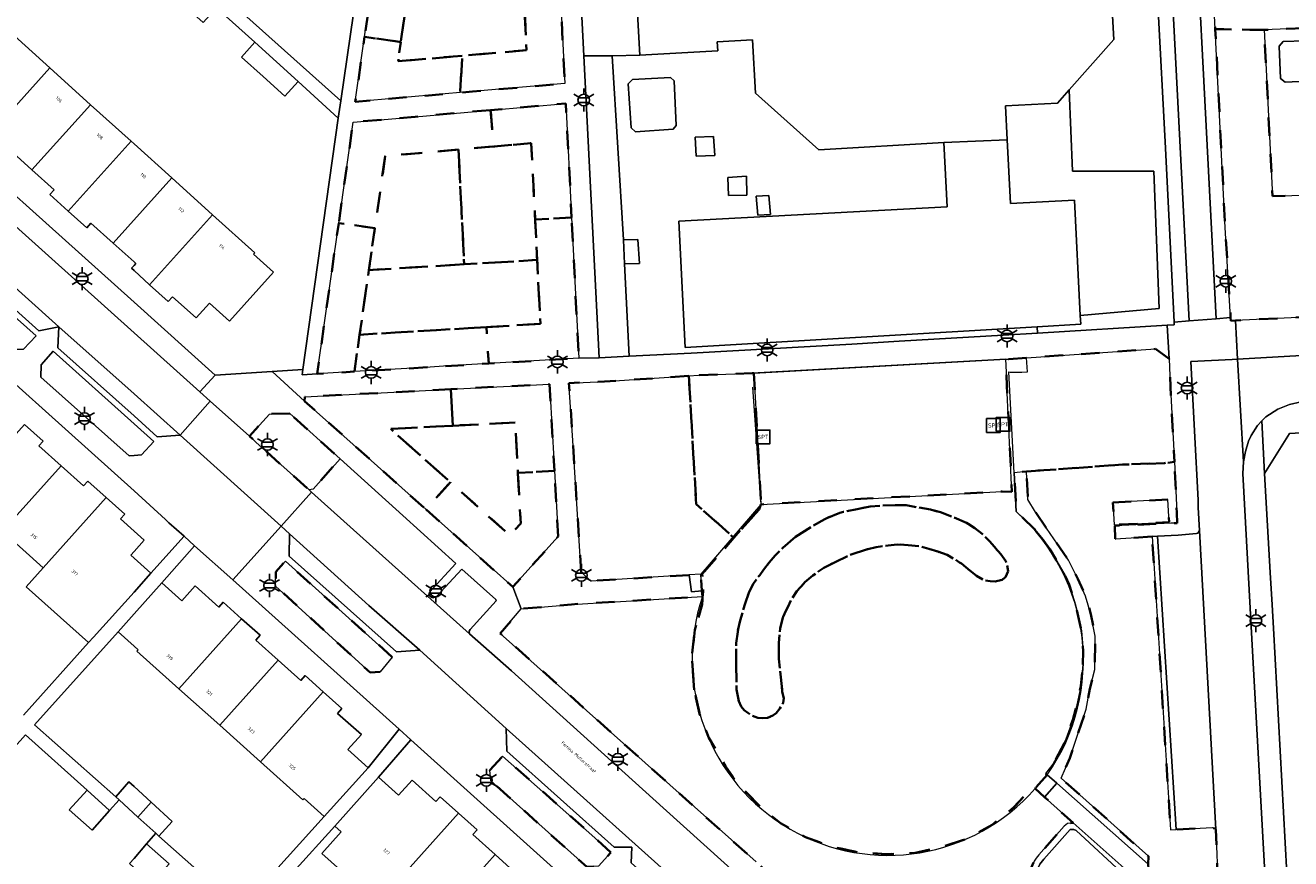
# Model space of a CAD drawing. Extents: x 105780 to 185197, y 477999 to 525027.
# Tile 62 of 256: x 105988 to 106127, y 478780 to 478871. Entities that reach past the tile are written whole.
import ezdxf
from ezdxf.enums import TextEntityAlignment as Align

# ---------------------------------------------------------------- set-up
doc = ezdxf.new("R2010")
doc.units = 0
doc.linetypes.add('XX-HIDDEN', pattern=[4, 2, -2])
for name, color, linetype, lineweight in [('B-GV-GR-HAAG_01-G', 252, 'GR-HAAG1', 13), ('B-GV-GR-MATERIAALGRENS-G', 252, 'XX-HIDDEN', 35), ('B-RO-IE-MEUBILAIR_WEGMEUBILAIR-S', 252, 'Continuous', 25), ('B-RO-IE-TERREINAFSCHEIDING_KUNSTMATIG_HEKWERK-G', 252, 'IE-TERREINAFSCHEIDING-KUNSTMATIG', 18), ('B-WE-OG-TERREIN_ONBEGROEID-GV', 252, 'Continuous', 18), ('B-XX-KG-KADASTRAAL_BEBOUWING-G', 252, 'Continuous', 20), ('B1-WE-OG-BEBOUWING-T18', 7, 'Continuous', 18), ('B1-WE-OG-TERREIN_ERF-GV', 252, 'Continuous', 18), ('B1-WE-OG-TOPOGRAFIE-T18', 10, 'Continuous', 18), ('B1-WE-VH-VERHARDING_ASFALT-GV', 252, 'Continuous', 18), ('B1-WE-VH-VERHARDING_BETONSTRAATSTEEN-GV', 252, 'Continuous', 18), ('B1-WE-VH-VERHARDING_HALFVERHARDING_GRIND-GV', 252, 'Continuous', 18), ('B1-WE-VH-VERHARDING_OPEN-GV', 252, 'Continuous', 18), ('B1-WE-VH-VERHARDING_SIERBESTRATING-GV', 252, 'Continuous', 18), ('B1-WE-VH-VERHARDING_TEGEL-GV', 252, 'Continuous', 18)]:
    doc.layers.add(name, color=color, linetype=linetype, lineweight=lineweight)
doc.styles.add('NLCS-ISO', font='NLCS-ISO.ttf')
doc.styles.add('NLCS-ISO-M200-T18', font='NLCS-ISO.ttf', dxfattribs={"height": 0.36})
doc.linetypes.add('GR-HAAG1', pattern='A,6,[176,NLCS.shx,S=0.125,R=0,X=0,Y=0],-2', length=8)
doc.linetypes.add('IE-TERREINAFSCHEIDING-KUNSTMATIG', pattern='A,4,[82,NLCS.SHX,S=0.75,R=90,X=0,Y=0],4,-2', length=10)

# ---------------------------------------------------------------- blocks, each defined once
blk = doc.blocks.new('B-SIE-WEG_LICHTMAST-SO')
at = {"ltscale": 0.1}
for p, q in [((-1.1, 0.63), (-2.19, 1.27)), ((0, 1.27), (0, 2.53)), ((1.1, 0.63), (2.19, 1.27)), ((-1.1, -0.63), (-2.19, -1.27)), ((0, -1.27), (0, -2.53)), ((1.1, -0.63), (2.19, -1.27))]:
    blk.add_line(p, q, dxfattribs=at)
at = {"flags": 128}
for points in [[(-1.16, 0.5), (1.16, 0.5)], [(-1.16, -0.5), (1.16, -0.5)]]:
    blk.add_lwpolyline(points, dxfattribs=at)
at = {"ltscale": 0.1}
blk.add_circle((0, 0), 1.27, dxfattribs=at)
at = {"style": 'NLCS-ISO'}
blk.add_attdef('TYPE', text='', height=1.8, dxfattribs=at).set_placement((0, 2.53), align=Align.BOTTOM_CENTER)
blk = doc.blocks.new('SIE-WEG_SPEELTOESTEL-SO')
at = {"flags": 128}
blk.add_lwpolyline([(-0.75, -0.75), (0.75, -0.75), (0.75, 0.75), (-0.75, 0.75)], close=True, dxfattribs=at)
at = {"style": 'NLCS-ISO'}
blk.add_text('SPT', height=0.45, dxfattribs=at).set_placement((0, 0), align=Align.MIDDLE_CENTER)

msp = doc.modelspace()

# ---------------------------------------------------------------- linework, layer by layer
at = {"layer": 'B-GV-GR-HAAG_01-G', "flags": 128}
for points in [[(105989.273, 478837.314), (105972.173, 478852.537), (105970.91, 478851.03), (105971.034, 478849.606), (105979.671, 478841.854), (105986.466, 478835.756), (105987.902, 478835.832)], [(106000, 478827.685), (105991.143, 478835.628), (105989.851, 478834.129), (105989.795, 478832.776), (105999.454, 478824.172), (106000, 478824.209), (106000.83, 478824.265), (106002.152, 478825.755)], [(106102.815, 478784.034), (106102.171, 478783.938), (106101.839, 478783.667), (106099.061, 478780.503), (106098.752, 478780.139), (106098.547, 478779.833), (106098.235, 478779.159), (106097.91, 478778.41), (106097.76, 478777.845), (106097.654, 478777.232), (106097.655, 478776.949), (106097.879, 478773.481), (106098.562, 478773.522), (106098.502, 478774.638), (106098.464, 478775.335), (106098.354, 478777.174), (106098.573, 478778.179), (106099.159, 478779.489), (106099.591, 478780.045), (106102.464, 478783.274), (106102.894, 478783.285), (106103.138, 478783.173), (106108.485, 478778.233), (106108.48, 478777.764), (106109.104, 478777.773), (106109.046, 478778.496)]]:
    msp.add_lwpolyline(points, close=True, dxfattribs=at)
at = {"layer": 'B-GV-GR-MATERIAALGRENS-G', "flags": 128}
for points in [[(106151.242, 478892.459), (106152.021, 478893.314), (106137.019, 478907.21), (106136.943, 478908.196), (106128.205, 478916.159), (106126.858, 478914.681), (106116.579, 478903.257), (106116.975, 478898.869), (106118.368, 478870.865), (106123.72, 478870.764), (106129.795, 478871.037), (106129.768, 478871.464), (106134.231, 478876.452), (106136.015, 478876.595), (106138.323, 478874.513), (106143.523, 478880.34), (106121.409, 478899.879), (106130.978, 478910.926)], [(106032.201, 478890.312), (106033.725, 478890.399), (106033.495, 478894.393), (106028.706, 478894.117), (106025.246, 478870.012), (106029.205, 478869.443), (106030.505, 478878.494)], [(106046.311, 478881.587), (106042.328, 478881.167), (106042.686, 478874.169), (106042.974, 478868.557), (106035.938, 478867.945), (106035.696, 478863.909), (106037.07, 478864.028), (106047.165, 478864.906)], [(106042.686, 478874.169), (106036.954, 478873.876), (106036.954, 478878.651), (106030.505, 478878.494), (106029.205, 478869.443), (106028.902, 478867.333), (106035.938, 478867.945), (106042.974, 478868.557)], [(106148.449, 478854.828), (106148.463, 478856.512), (106145.177, 478859.293), (106143.129, 478857.033), (106140.844, 478856.902), (106140.765, 478856.973), (106137.323, 478853.013), (106124.637, 478852.575), (106123.72, 478870.764), (106118.368, 478870.865), (106119.45, 478849.148), (106120.051, 478839.305), (106120.072, 478838.957), (106120.577, 478838.982), (106135.048, 478839.689), (106135.059, 478840.043), (106141.777, 478847.351)], [(106035.938, 478867.945), (106028.902, 478867.333), (106029.205, 478869.443), (106025.246, 478870.012), (106024.227, 478862.911), (106035.696, 478863.909)], [(106039.031, 478862.002), (106039.381, 478858.018), (106043.49, 478858.379), (106043.912, 478850.03), (106047.907, 478850.232), (106047.275, 478862.728)], [(106039.031, 478862.002), (106030.786, 478861.276), (106023.987, 478860.678), (106022.407, 478849.64), (106026.367, 478849.074), (106027.497, 478856.972), (106035.515, 478857.677), (106039.381, 478858.018)], [(106043.49, 478858.379), (106039.381, 478858.018), (106035.515, 478857.677), (106036.15, 478845.125), (106044.136, 478845.604), (106043.912, 478850.03)], [(106035.515, 478857.677), (106027.497, 478856.972), (106026.367, 478849.074), (106025.712, 478844.499), (106036.15, 478845.125)], [(106025.712, 478844.499), (106026.367, 478849.074), (106022.407, 478849.64), (106020.045, 478833.139), (106024.121, 478833.383), (106024.699, 478837.425)], [(106047.907, 478850.232), (106043.912, 478850.03), (106044.136, 478845.604), (106044.489, 478838.613), (106038.587, 478838.259), (106038.827, 478834.265), (106048.684, 478834.857)], [(106044.136, 478845.604), (106036.15, 478845.125), (106025.712, 478844.499), (106024.699, 478837.425), (106038.587, 478838.259), (106044.489, 478838.613)], [(106038.587, 478838.259), (106024.699, 478837.425), (106024.121, 478833.383), (106032.435, 478833.882), (106033.886, 478833.969), (106038.827, 478834.265)], [(106103.858, 478801.336), (106103.901, 478802.81), (106103.716, 478805.02), (106103.081, 478807.857), (106102.369, 478810.088), (106101.928, 478811.09), (106100.249, 478813.962), (106099.518, 478815.026), (106098.623, 478816.13), (106096.587, 478818.067), (106096.361, 478822.321), (106097.711, 478822.461), (106108.219, 478823.215), (106112.801, 478823.381), (106113.893, 478823.501), (106113.837, 478824.713), (106113.404, 478832.938), (106113.307, 478834.774), (106111.838, 478835.868), (106097.696, 478834.896), (106095.773, 478834.765), (106095.429, 478834.742), (106095.495, 478833.338), (106095.565, 478831.833), (106096.108, 478820.252), (106095.026, 478820.285), (106068.63, 478818.862), (106068.427, 478818.317), (106065.674, 478815.192), (106062.213, 478811.263), (106062.3, 478809.288), (106062.234, 478808.785), (106062.185, 478807.915), (106061.403, 478805.124), (106061.067, 478802.22), (106061.321, 478798.58), (106061.919, 478795.941), (106062.917, 478793.323), (106064.742, 478790.209), (106066.037, 478788.36), (106068.482, 478785.869), (106070.754, 478783.991), (106073.515, 478782.453), (106076.367, 478781.416), (106079.265, 478780.812), (106082.383, 478780.591), (106085.36, 478780.718), (106088.341, 478781.351), (106091.305, 478782.327), (106093.939, 478783.804), (106096.331, 478785.718), (106098.383, 478787.96), (106098.641, 478787.763), (106099.973, 478789.271), (106099.774, 478789.415), (106100.585, 478790.429), (106101.543, 478792.149), (106102.019, 478793.177), (106102.776, 478795.298), (106103.164, 478796.751), (106103.639, 478798.964)], [(106067.862, 478833.214), (106067.682, 478833.207), (106065.773, 478833.135), (106061.783, 478832.984), (106060.736, 478832.914), (106061.547, 478818.888), (106065.674, 478815.192), (106068.427, 478818.317), (106068.63, 478818.862), (106068.39, 478823.355)], [(106034.698, 478831.464), (106034.907, 478827.469), (106041.714, 478827.825), (106042.023, 478822.299), (106046.017, 478822.522), (106045.485, 478832.027)], [(106060.736, 478832.914), (106051.519, 478832.301), (106047.617, 478832.139), (106047.987, 478826.41), (106048.952, 478811.457), (106050.051, 478810.478), (106060.775, 478811.139), (106062.062, 478811.218), (106062.171, 478809.41), (106062.234, 478808.785), (106062.3, 478809.288), (106062.213, 478811.263), (106065.674, 478815.192), (106061.547, 478818.888)], [(106034.907, 478827.469), (106034.698, 478831.464), (106018.691, 478830.628), (106018.674, 478830.158), (106031.968, 478818.305), (106034.63, 478821.291), (106028.099, 478827.114)], [(106017.041, 478828.819), (106014.822, 478828.747), (106012.625, 478826.315), (106013.329, 478825.684), (106019.176, 478820.445), (106019.616, 478820.517), (106022.565, 478823.832)], [(106041.714, 478827.825), (106034.907, 478827.469), (106028.099, 478827.114), (106034.63, 478821.291), (106041.161, 478815.468), (106042.332, 478816.773), (106042.023, 478822.299)], [(106111.45, 478815.336), (106107.414, 478815.091), (106107.353, 478816.526), (106113.54, 478816.789), (106114.206, 478816.817), (106114.152, 478817.963), (106113.893, 478823.501), (106112.801, 478823.381), (106108.219, 478823.215), (106097.711, 478822.461), (106097.86, 478819.41), (106098.693, 478818.016), (106102.297, 478812.743), (106103.323, 478810.718), (106104.162, 478808.828), (106104.755, 478806.849), (106105.236, 478804.444), (106105.185, 478800.789), (106104.648, 478798.669), (106104.24, 478796.45), (106102.437, 478791.084), (106101.492, 478788.896), (106111.05, 478780.356), (106111.008, 478779.482), (106111.463, 478774.265), (106118.074, 478774.551), (106118.677, 478776.885), (106118.431, 478783.289), (106118.34, 478783.389), (106118.019, 478783.498), (106114.081, 478783.277), (106113.482, 478783.239)], [(106046.017, 478822.522), (106042.023, 478822.299), (106042.332, 478816.773), (106041.161, 478815.468), (106034.63, 478821.291), (106031.968, 478818.305), (106041.473, 478809.831), (106046.419, 478815.336)], [(106107.17, 478819.079), (106113.185, 478819.394), (106113.32, 478816.899), (106107.307, 478816.633)], [(106072.398, 478815.317), (106074.337, 478816.531), (106075.632, 478817.234), (106075.845, 478817.369), (106077.254, 478817.92), (106077.667, 478818.051), (106079.153, 478818.343), (106080.584, 478818.614), (106081.945, 478818.747), (106083.32, 478818.776), (106084.525, 478818.778), (106085.914, 478818.521), (106087.187, 478818.296), (106088.279, 478817.996), (106089.704, 478817.472), (106091.141, 478816.825), (106092.028, 478816.276), (106092.834, 478815.636), (106093.656, 478814.854), (106094.194, 478814.202), (106094.883, 478813.413), (106095.427, 478812.646), (106095.592, 478812.205), (106095.7, 478811.56), (106095.398, 478810.905), (106095.029, 478810.619), (106094.254, 478810.428), (106093.708, 478810.449), (106093.013, 478810.587), (106092.227, 478811.027), (106090.582, 478812.41), (106090.384, 478812.521), (106089.016, 478813.337), (106087.995, 478813.698), (106087.004, 478814.013), (106085.901, 478814.284), (106084.729, 478814.399), (106083.53, 478814.484), (106082.54, 478814.378), (106081.25, 478814.182), (106080.323, 478813.964), (106078.318, 478813.321), (106076.768, 478812.557), (106075.5, 478811.903), (106074.307, 478811.07), (106073.422, 478810.339), (106072.573, 478809.379), (106072.002, 478808.548), (106071.588, 478807.629), (106071.369, 478807.226), (106071.041, 478806.484), (106070.737, 478805.283), (106070.604, 478803.689), (106070.584, 478801.958), (106070.971, 478798.344), (106071.138, 478797.663), (106071.077, 478797.134), (106070.715, 478796.534), (106070.291, 478796.006), (106069.95, 478795.75), (106069.351, 478795.492), (106068.855, 478795.467), (106068.279, 478795.516), (106067.704, 478795.727), (106067.21, 478796.047), (106066.784, 478796.361), (106066.458, 478796.766), (106066.2, 478797.346), (106065.966, 478798.615), (106065.906, 478801.423), (106065.93, 478803.662), (106066.089, 478804.922), (106066.353, 478806.159), (106066.903, 478808.012), (106067.304, 478809.198), (106067.793, 478810.159), (106068.496, 478811.135), (106068.894, 478811.695), (106069.543, 478812.51), (106070.204, 478813.26), (106071.014, 478814.093)], [(106072.398, 478815.317), (106071.014, 478814.093), (106070.204, 478813.26), (106069.543, 478812.51), (106068.894, 478811.695), (106068.496, 478811.135), (106067.793, 478810.159), (106067.304, 478809.198), (106066.903, 478808.012), (106066.353, 478806.159), (106066.089, 478804.922), (106065.93, 478803.662), (106065.906, 478801.423), (106065.966, 478798.615), (106066.2, 478797.346), (106066.458, 478796.766), (106066.784, 478796.361), (106067.21, 478796.047), (106067.704, 478795.727), (106068.279, 478795.516), (106068.855, 478795.467), (106069.351, 478795.492), (106069.95, 478795.75), (106070.291, 478796.006), (106070.715, 478796.534), (106071.077, 478797.134), (106071.138, 478797.663), (106070.971, 478798.344), (106070.584, 478801.958), (106070.604, 478803.689), (106070.737, 478805.283), (106071.041, 478806.484), (106071.369, 478807.226), (106071.588, 478807.629), (106072.002, 478808.548), (106072.573, 478809.379), (106073.422, 478810.339), (106074.307, 478811.07), (106075.5, 478811.903), (106076.768, 478812.557), (106078.318, 478813.321), (106080.323, 478813.964), (106081.25, 478814.182), (106082.54, 478814.378), (106083.53, 478814.484), (106084.729, 478814.399), (106085.901, 478814.284), (106087.004, 478814.013), (106087.995, 478813.698), (106089.016, 478813.337), (106090.384, 478812.521), (106090.582, 478812.41), (106092.227, 478811.027), (106093.013, 478810.587), (106093.708, 478810.449), (106094.254, 478810.428), (106095.029, 478810.619), (106095.398, 478810.905), (106095.7, 478811.56), (106095.592, 478812.205), (106095.427, 478812.646), (106094.883, 478813.413), (106094.194, 478814.202), (106093.656, 478814.854), (106092.834, 478815.636), (106092.028, 478816.276), (106091.141, 478816.825), (106089.704, 478817.472), (106088.279, 478817.996), (106087.187, 478818.296), (106085.914, 478818.521), (106084.525, 478818.778), (106083.32, 478818.776), (106081.945, 478818.747), (106080.584, 478818.614), (106079.153, 478818.343), (106077.667, 478818.051), (106077.254, 478817.92), (106075.845, 478817.369), (106075.632, 478817.234), (106074.337, 478816.531)], [(106028.275, 478802.155), (106016.571, 478812.642), (106015.527, 478811.497), (106015.502, 478809.91), (106025.846, 478800.457), (106026.929, 478800.536)], [(106061.321, 478798.58), (106061.067, 478802.22), (106061.403, 478805.124), (106062.185, 478807.915), (106062.234, 478808.785), (106047.881, 478807.924), (106042.369, 478807.435), (106040.1, 478804.753), (106068.103, 478779.741), (106071.117, 478776.953), (106074.58, 478773.976), (106075.39, 478773.442), (106076.164, 478773.05), (106076.808, 478772.794), (106078.159, 478772.535), (106078.948, 478772.44), (106086.102, 478772.77), (106097.879, 478773.481), (106097.655, 478776.949), (106097.654, 478777.232), (106097.76, 478777.845), (106097.91, 478778.41), (106098.235, 478779.159), (106098.547, 478779.833), (106098.752, 478780.139), (106099.061, 478780.503), (106101.839, 478783.667), (106102.171, 478783.938), (106102.815, 478784.034), (106099.671, 478786.828), (106098.641, 478787.763), (106098.383, 478787.96), (106096.331, 478785.718), (106093.939, 478783.804), (106091.305, 478782.327), (106088.341, 478781.351), (106085.36, 478780.718), (106082.383, 478780.591), (106079.265, 478780.812), (106076.367, 478781.416), (106073.515, 478782.453), (106070.754, 478783.991), (106068.482, 478785.869), (106066.037, 478788.36), (106064.742, 478790.209), (106062.917, 478793.323), (106061.919, 478795.941)], [(106052.19, 478780.771), (106050.447, 478782.387), (106040.355, 478791.322), (106038.938, 478789.781), (106039.072, 478788.601), (106049.571, 478779.19), (106050.848, 478779.271)]]:
    msp.add_lwpolyline(points, close=True, dxfattribs=at)
at = {"layer": 'B-RO-IE-TERREINAFSCHEIDING_KUNSTMATIG_HEKWERK-G', "flags": 128}
for points in [[(106095.429, 478834.742), (106067.682, 478833.207)], [(106096.587, 478818.067), (106096.361, 478822.321), (106095.773, 478833.372), (106095.914, 478833.343), (106097.18, 478833.342), (106097.799, 478833.375), (106097.696, 478834.896)], [(106067.718, 478831.668), (106068.63, 478818.862), (106062.062, 478811.218)]]:
    msp.add_lwpolyline(points, dxfattribs=at)
for points in [[(106099.973, 478789.271, 0.3817747), (106096.587, 478818.067)], [(106062.234, 478808.785, 0.8205625), (106098.641, 478787.763)]]:
    msp.add_lwpolyline(points, format="xyb", dxfattribs=at)
at = {"layer": 'B-WE-OG-TERREIN_ONBEGROEID-GV', "flags": 128}
msp.add_lwpolyline([(106096.361, 478822.321), (106096.587, 478818.067), (106098.623, 478816.13), (106099.518, 478815.026), (106100.249, 478813.962), (106101.928, 478811.09), (106102.369, 478810.088), (106103.081, 478807.857), (106103.716, 478805.02), (106103.901, 478802.81), (106103.858, 478801.336), (106103.639, 478798.964), (106103.164, 478796.751), (106102.776, 478795.298), (106102.019, 478793.177), (106101.543, 478792.149), (106100.585, 478790.429), (106099.774, 478789.415), (106099.973, 478789.271), (106101.021, 478788.357), (106111.008, 478779.482), (106111.05, 478780.356), (106101.492, 478788.896), (106102.437, 478791.084), (106104.24, 478796.45), (106104.648, 478798.669), (106105.185, 478800.789), (106105.236, 478804.444), (106104.755, 478806.849), (106104.162, 478808.828), (106103.323, 478810.718), (106102.297, 478812.743), (106098.693, 478818.016), (106097.86, 478819.41), (106097.711, 478822.461)], close=True, dxfattribs=at)
at = {"layer": 'B-XX-KG-KADASTRAAL_BEBOUWING-G', "flags": 128}
msp.add_lwpolyline([(106054.598, 478881.759), (106055.369, 478868.003), (106063.906, 478868.475), (106063.851, 478869.465), (106067.708, 478869.677), (106068.017, 478863.833), (106074.961, 478857.654), (106088.653, 478858.444), (106095.593, 478858.735), (106095.401, 478862.469), (106101.093, 478862.762), (106102.367, 478864.199), (106107.259, 478869.721), (106106.205, 478888.661)], dxfattribs=at)
for points in [[(105990.778, 478866.613), (105986.134, 478870.801), (105986.001, 478870.652), (105983.811, 478872.602), (105979.009, 478867.202), (105981.199, 478865.252), (105979.753, 478863.654), (105982.338, 478861.321), (105981.869, 478860.801), (105983.892, 478858.976)], [(106015.582, 478867.29), (106013.223, 478869.417), (106011.764, 478867.798), (106014.124, 478865.669), (106016.51, 478863.519), (106017.969, 478865.138)], [(105995.238, 478862.592), (105990.778, 478866.613), (105983.892, 478858.976), (105985.894, 478857.169), (105986.363, 478857.689), (105988.819, 478855.474)], [(105999.675, 478858.59), (105995.238, 478862.592), (105988.819, 478855.474), (105991.265, 478853.267), (105990.796, 478852.747), (105992.808, 478850.931)], [(106004.131, 478854.571), (106000, 478858.297), (105999.675, 478858.59), (105992.808, 478850.931), (105994.821, 478849.115), (105995.29, 478849.635), (105997.73, 478847.434)], [(106095.593, 478858.735), (106088.653, 478858.444), (106089.001, 478851.397), (106059.636, 478849.831), (106060.334, 478836.037), (106098.874, 478838.283), (106103.641, 478838.561), (106103.591, 478839.539), (106102.942, 478852.143), (106095.951, 478851.783)], [(106008.6, 478850.542), (106004.131, 478854.571), (105997.73, 478847.434), (106000, 478845.385), (106000.192, 478845.212), (106000, 478844.999), (105999.723, 478844.692), (106000, 478844.442), (106001.712, 478842.898)], [(106008.6, 478850.542), (106001.712, 478842.898), (106003.756, 478841.053), (106004.216, 478841.58), (106006.794, 478839.255), (106008.27, 478840.873), (106010.461, 478838.911), (106015.275, 478844.268), (106013.084, 478846.23), (106013.216, 478846.379)], [(105992.016, 478823.088), (105989.572, 478825.275), (105990.039, 478825.795), (105988.011, 478827.61), (105981.12, 478819.926), (105985.593, 478815.926)], [(105996.953, 478819.607), (105994.949, 478821.401), (105994.482, 478820.881), (105992.016, 478823.088), (105985.593, 478815.926), (105990.065, 478811.927)], [(106000, 478812.978), (105999.636, 478813.304), (106000, 478813.706), (106001.118, 478814.942), (106000, 478815.943), (105998.515, 478817.272), (105998.982, 478817.792), (105996.953, 478819.607), (105990.065, 478811.927), (105988.19, 478809.837), (105995.013, 478803.734), (105995.552, 478804.335), (106000, 478809.273), (106001.845, 478811.323)], [(106107.17, 478819.079), (106107.307, 478816.633), (106113.32, 478816.899), (106113.185, 478819.394)], [(106011.778, 478806.348), (106009.768, 478808.147), (106009.3, 478807.626), (106006.709, 478809.944), (106005.234, 478808.301), (106003.041, 478810.293), (106000, 478806.886), (105998.255, 478804.931), (106000, 478803.346), (106000.446, 478802.94), (106000.327, 478802.806), (106004.916, 478798.695)], [(106015.781, 478801.825), (106013.331, 478804.018), (106013.799, 478804.54), (106011.778, 478806.348), (106004.916, 478798.695), (106009.383, 478794.691)], [(106020.721, 478798.346), (106018.727, 478800.13), (106018.259, 478799.607), (106015.781, 478801.825), (106009.383, 478794.691), (106013.852, 478790.686)], [(106020.721, 478798.346), (106013.852, 478790.686), (106018.481, 478786.538), (106018.622, 478786.695), (106020.828, 478784.703), (106025.626, 478790.051), (106023.42, 478792.043), (106024.888, 478793.675), (106022.29, 478796), (106022.758, 478796.522)], [(106035.536, 478785.071), (106033.519, 478786.88), (106033.051, 478786.36), (106030.455, 478788.689), (106028.972, 478787.043), (106026.772, 478789.002), (106021.993, 478783.665), (106022.684, 478783.05), (106020.548, 478780.65), (106026.679, 478775.193), (106028.668, 478777.412)], [(105994.868, 478787.597), (105992.892, 478785.43), (105995.422, 478783.216), (105997.321, 478785.359)], [(105998.002, 478786.868), (105998.365, 478786.537), (106000.434, 478784.646), (106001.895, 478786.277), (106000, 478788.013), (105999.442, 478788.524)], [(106001.895, 478786.277), (106000.434, 478784.646), (106002.374, 478782.876), (106002.717, 478782.563), (106004.189, 478784.176)], [(106039.535, 478780.541), (106037.081, 478782.744), (106037.549, 478783.264), (106035.536, 478785.071), (106028.668, 478777.412), (106033.136, 478773.405)], [(106001.366, 478781.711), (106000, 478780.131), (105999.489, 478779.554), (106000, 478779.092), (106001.898, 478777.377), (106003.833, 478779.519)], [(106044.469, 478777.054), (106042.449, 478778.866), (106041.981, 478778.345), (106039.535, 478780.541), (106033.136, 478773.405), (106037.604, 478769.398)]]:
    msp.add_lwpolyline(points, close=True, dxfattribs=at)
at = {"layer": 'B1-WE-OG-TERREIN_ERF-GV', "flags": 128}
for points in [[(106111.255, 478889.374), (106105.832, 478888.993), (106106.205, 478888.661), (106107.259, 478869.721), (106102.367, 478864.199), (106102.742, 478855.33), (106111.624, 478855.334), (106112.225, 478840.276), (106103.591, 478839.539), (106103.641, 478838.561), (106098.874, 478838.283), (106098.913, 478837.599), (106113.098, 478838.455), (106113.88, 478838.502), (106113.865, 478838.801), (106112.935, 478857.846)], [(106054.598, 478881.759), (106048.542, 478881.556), (106049.245, 478867.949), (106052.353, 478867.925), (106055.369, 478868.003)], [(106088.653, 478858.444), (106074.961, 478857.654), (106068.017, 478863.833), (106067.708, 478869.677), (106063.851, 478869.465), (106063.906, 478868.475), (106055.369, 478868.003), (106052.353, 478867.925), (106053.58, 478847.822), (106055.166, 478847.836), (106055.345, 478845.22), (106053.712, 478845.174), (106054.187, 478835.061), (106060.996, 478835.393), (106078.572, 478836.404), (106083.767, 478836.703), (106095.139, 478837.357), (106098.913, 478837.599), (106098.874, 478838.283), (106060.334, 478836.037), (106059.636, 478849.831), (106089.001, 478851.397)], [(106052.353, 478867.925), (106049.245, 478867.949), (106050.934, 478834.902), (106054.187, 478835.061), (106053.712, 478845.174), (106053.58, 478847.822)], [(106059.352, 478860.307), (106059.117, 478865.201), (106058.727, 478865.575), (106054.576, 478865.355), (106054.108, 478864.883), (106054.409, 478860.04), (106054.899, 478859.612), (106059.018, 478859.9)], [(106059.352, 478860.307), (106059.018, 478859.9), (106054.899, 478859.612), (106054.409, 478860.04), (106054.108, 478864.883), (106054.576, 478865.355), (106058.727, 478865.575), (106059.117, 478865.201)], [(106102.367, 478864.199), (106101.093, 478862.762), (106095.401, 478862.469), (106095.593, 478858.735), (106095.951, 478851.783), (106102.942, 478852.143), (106103.591, 478839.539), (106112.225, 478840.276), (106111.624, 478855.334), (106102.742, 478855.33)], [(106063.585, 478857.045), (106063.431, 478859.113), (106061.426, 478859.051), (106061.542, 478856.961)], [(106063.585, 478857.045), (106061.542, 478856.961), (106061.426, 478859.051), (106063.431, 478859.113)], [(106067.074, 478852.701), (106067.048, 478854.766), (106064.998, 478854.632), (106065.07, 478852.638)], [(106067.074, 478852.701), (106065.07, 478852.638), (106064.998, 478854.632), (106067.048, 478854.766)], [(106069.663, 478850.579), (106069.505, 478852.637), (106068.093, 478852.568), (106068.29, 478850.493)], [(106069.663, 478850.579), (106068.29, 478850.493), (106068.093, 478852.568), (106069.505, 478852.637)], [(106055.166, 478847.836), (106053.58, 478847.822), (106053.712, 478845.174), (106055.345, 478845.22)], [(106006.64, 478814.325), (106003.041, 478810.293), (106005.234, 478808.301), (106006.709, 478809.944), (106009.3, 478807.626), (106009.768, 478808.147), (106011.778, 478806.348), (106013.799, 478804.54), (106013.331, 478804.018), (106015.781, 478801.825), (106018.259, 478799.607), (106018.727, 478800.13), (106020.721, 478798.346), (106022.758, 478796.522), (106022.29, 478796), (106024.888, 478793.675), (106023.42, 478792.043), (106025.626, 478790.051), (106029.028, 478794.278), (106010.812, 478810.589)], [(106009.383, 478794.691), (106004.916, 478798.695), (106000.327, 478802.806), (106000.446, 478802.94), (106000, 478803.346), (105998.255, 478804.931), (105989.111, 478794.732), (105998.002, 478786.868), (105999.442, 478788.524), (106000, 478788.013), (106001.895, 478786.277), (106004.189, 478784.176), (106002.717, 478782.563), (106011.708, 478774.625), (106020.828, 478784.703), (106018.622, 478786.695), (106018.481, 478786.538), (106013.852, 478790.686)]]:
    msp.add_lwpolyline(points, close=True, dxfattribs=at)
for points in [[(106000, 478883.249), (106022.646, 478863.005), (106026.119, 478886.929)], [(105975.268, 478863.157), (106000, 478840.99), (106008.868, 478833.016), (106015.118, 478833.412), (106018.485, 478833.625), (106022.352, 478861.102), (106017.969, 478865.138), (106016.51, 478863.519), (106014.124, 478865.669), (106011.764, 478867.798), (106013.223, 478869.417), (106009.024, 478873.181), (106007.576, 478871.575), (106005.209, 478873.709), (106002.852, 478875.834), (106004.288, 478877.427), (106000, 478881.271), (105995.235, 478885.479), (105983.811, 478872.602)], [(105986.134, 478870.801), (105990.778, 478866.613), (105995.238, 478862.592), (105999.675, 478858.59), (106000, 478858.297), (106004.131, 478854.571), (106008.6, 478850.542), (106013.216, 478846.379), (106013.084, 478846.23), (106015.275, 478844.268), (106010.461, 478838.911), (106008.27, 478840.873), (106006.794, 478839.255), (106004.216, 478841.58), (106003.756, 478841.053), (106001.712, 478842.898), (106000, 478844.442), (105999.723, 478844.692), (106000, 478844.999), (106000.192, 478845.212), (106000, 478845.385), (105997.73, 478847.434), (105995.29, 478849.635), (105994.821, 478849.115), (105992.808, 478850.931), (105990.796, 478852.747), (105991.265, 478853.267), (105988.819, 478855.474), (105986.363, 478857.689)], [(105988.011, 478827.61), (105990.039, 478825.795), (105989.572, 478825.275), (105992.016, 478823.088), (105994.482, 478820.881), (105994.949, 478821.401), (105996.953, 478819.607), (105998.982, 478817.792), (105998.515, 478817.272), (106000, 478815.943), (106001.118, 478814.942), (106000, 478813.706), (105999.636, 478813.304), (106000, 478812.978), (106001.845, 478811.323), (106005.5, 478815.382), (106003.805, 478816.853), (106003.465, 478817.219), (106000, 478820.331), (105978.05, 478840.041)], [(106159.325, 478778.914), (106166.895, 478787.261), (106179.745, 478801.579), (106166.717, 478813.153), (106165.85, 478813.986), (106165.601, 478814.21), (106163.62, 478812.01), (106162.265, 478813.23), (106161.321, 478814.08), (106157.819, 478817.233), (106159.8, 478819.433), (106159.626, 478819.59), (106157.192, 478821.667), (106147.084, 478830.769), (106145.811, 478831.915), (106141.929, 478827.546), (106138.7, 478827.351), (106126.488, 478826.612), (106123.748, 478822.223), (106124.363, 478811.401), (106124.59, 478807.856), (106124.73, 478805.306), (106126.387, 478775.123)], [(105987.903, 478795.81), (105995.013, 478803.734), (105988.19, 478809.837), (105990.065, 478811.927), (105985.593, 478815.926)], [(105999.489, 478779.554), (106000, 478780.131), (106001.366, 478781.711), (106002.374, 478782.876), (106000.434, 478784.646), (105998.365, 478786.537), (105997.321, 478785.359), (105995.422, 478783.216), (105992.892, 478785.43), (105994.868, 478787.597), (105988.132, 478793.639), (105976.856, 478781.051), (105979.056, 478779.091)], [(106066.935, 478760.179), (106030.315, 478793.098), (106026.772, 478789.002), (106028.972, 478787.043), (106030.455, 478788.689), (106033.051, 478786.36), (106033.519, 478786.88), (106035.536, 478785.071), (106037.549, 478783.264), (106037.081, 478782.744), (106039.535, 478780.541), (106041.981, 478778.345)], [(106026.679, 478775.193), (106020.548, 478780.65), (106022.684, 478783.05), (106021.993, 478783.665), (106012.878, 478773.58)]]:
    msp.add_lwpolyline(points, dxfattribs=at)
at = {"layer": 'B1-WE-VH-VERHARDING_ASFALT-GV', "flags": 128}
for points in [[(105952.455, 478881.23), (105948.145, 478877.47), (105950.536, 478875.309), (105959.682, 478867.104), (105969.235, 478858.533), (105972.577, 478855.548), (105991.779, 478838.303), (106000, 478830.968), (106005.057, 478826.446), (106008.348, 478830.146), (106007.21, 478831.165), (106000, 478837.625), (105984.093, 478851.881), (105953.677, 478879.142), (105953.039, 478880.023), (105952.729, 478880.587)], [(106095.429, 478834.742), (106067.862, 478833.214), (106068.39, 478823.355), (106068.63, 478818.862), (106095.026, 478820.285), (106096.108, 478820.252), (106095.565, 478831.833), (106095.495, 478833.338)]]:
    msp.add_lwpolyline(points, close=True, dxfattribs=at)
msp.add_lwpolyline([(106071.299, 478773.615), (106057.909, 478785.649), (106041.328, 478800.64), (106036.742, 478804.706), (106019.433, 478820.213), (106016.097, 478816.473), (106017.01, 478815.648), (106025.714, 478807.804), (106031.295, 478802.901), (106040.724, 478794.344), (106063.708, 478773.79)], dxfattribs=at)
at = {"layer": 'B1-WE-VH-VERHARDING_BETONSTRAATSTEEN-GV', "flags": 128}
for points in [[(105972.577, 478855.548), (105972.761, 478852.936), (105989.563, 478837.837), (105991.779, 478838.303)], [(105991.779, 478838.303), (105991.674, 478836.005), (106000, 478828.54), (106002.54, 478826.263), (106005.057, 478826.446), (106000, 478830.968)], [(106121.395, 478822.242), (106121.458, 478823.517), (106120.784, 478834.733), (106120.204, 478834.699), (106115.702, 478834.48), (106116.5, 478819.316), (106116.511, 478818.504), (106116.647, 478816.003), (106118.431, 478783.289), (106118.677, 478776.885), (106123.861, 478777.234), (106122.463, 478802.149)], [(106013.329, 478825.684), (106012.625, 478826.315), (106008.348, 478830.146), (106005.057, 478826.446), (106016.097, 478816.473), (106019.433, 478820.213), (106019.176, 478820.445)], [(106029.421, 478817.643), (106022.565, 478823.832), (106019.616, 478820.517), (106019.176, 478820.445), (106019.433, 478820.213), (106036.742, 478804.706), (106036.692, 478804.999), (106036.792, 478805.171), (106039.643, 478808.327), (106039.597, 478808.472), (106035.872, 478811.757), (106033.111, 478808.771), (106032.765, 478808.638), (106032.636, 478808.661), (106032.362, 478808.874), (106032.305, 478809.057), (106032.353, 478809.275), (106035.246, 478812.384)], [(106017.01, 478815.648), (106016.995, 478813.21), (106028.728, 478802.734), (106031.295, 478802.901), (106025.714, 478807.804)], [(106116.647, 478816.003), (106116.462, 478815.726), (106116.321, 478815.671), (106114.308, 478815.491), (106112.052, 478815.367), (106114.081, 478783.277), (106118.019, 478783.498), (106118.34, 478783.389), (106118.431, 478783.289)], [(106040.724, 478794.344), (106040.796, 478791.87), (106052.554, 478781.353), (106054.504, 478781.352), (106054.436, 478779.628), (106066.27, 478769.096), (106068.802, 478769.295), (106063.708, 478773.79)]]:
    msp.add_lwpolyline(points, close=True, dxfattribs=at)
msp.add_lwpolyline([(106134.828, 478835.567), (106120.784, 478834.733), (106121.458, 478823.517), (106121.671, 478824.636), (106121.998, 478825.761), (106122.282, 478826.397), (106122.975, 478827.482), (106123.476, 478827.991), (106123.913, 478828.436), (106125.211, 478829.284), (106126.496, 478829.796), (106127.782, 478830.069)], dxfattribs=at)
at = {"layer": 'B1-WE-VH-VERHARDING_HALFVERHARDING_GRIND-GV', "flags": 128}
msp.add_lwpolyline([(106062.062, 478811.218), (106060.775, 478811.139), (106061.037, 478809.303), (106062.171, 478809.41)], close=True, dxfattribs=at)
at = {"layer": 'B1-WE-VH-VERHARDING_OPEN-GV', "flags": 128}
for points in [[(106135.888, 478861.334), (106135.761, 478863.218), (106136.136, 478863.625), (106129.913, 478869.166), (106129.795, 478871.037), (106123.72, 478870.764), (106124.637, 478852.575), (106137.323, 478853.013), (106140.765, 478856.973)], [(106128.725, 478865.587), (106128.574, 478869.261), (106128.177, 478869.566), (106125.789, 478869.507), (106125.347, 478868.979), (106125.509, 478865.458), (106126.027, 478865.044), (106128.326, 478865.147)], [(106128.725, 478865.587), (106128.326, 478865.147), (106126.027, 478865.044), (106125.509, 478865.458), (106125.347, 478868.979), (106125.789, 478869.507), (106128.177, 478869.566), (106128.574, 478869.261)], [(106101.021, 478788.357), (106099.973, 478789.271), (106098.641, 478787.763), (106099.671, 478786.828)]]:
    msp.add_lwpolyline(points, close=True, dxfattribs=at)
at = {"layer": 'B1-WE-VH-VERHARDING_SIERBESTRATING-GV', "flags": 128}
msp.add_lwpolyline([(106109.104, 478777.773), (106108.48, 478777.764), (106108.485, 478778.233), (106103.138, 478783.173), (106102.894, 478783.285), (106102.464, 478783.274), (106099.591, 478780.045), (106099.159, 478779.489), (106098.573, 478778.179), (106098.354, 478777.174), (106098.464, 478775.335), (106098.502, 478774.638), (106100.55, 478774.709), (106107.945, 478775.204), (106109.301, 478775.289)], close=True, dxfattribs=at)
at = {"layer": 'B1-WE-VH-VERHARDING_TEGEL-GV', "flags": 128}
for points in [[(105996.24, 478886.602), (106000, 478890.845), (106002.804, 478893.847), (106007.517, 478899.087), (106013.91, 478906.193), (106012.716, 478907.335), (106000, 478893.16), (105987.119, 478878.747), (105983.97, 478875.264), (105974.075, 478864.188), (105975.268, 478863.157), (105979.009, 478867.202), (105983.811, 478872.602), (105995.235, 478885.479), (106000, 478881.271), (106004.288, 478877.427), (106006.649, 478875.31), (106009.024, 478873.181), (106013.223, 478869.417), (106015.582, 478867.29), (106017.969, 478865.138), (106022.352, 478861.102), (106022.646, 478863.005), (106000, 478883.249)], [(106116.579, 478903.257), (106115.226, 478901.786), (106118.451, 478839.179), (106120.051, 478839.305), (106119.45, 478849.148), (106118.368, 478870.865), (106116.975, 478898.869)], [(106115.226, 478901.786), (106112.398, 478898.808), (106115.513, 478838.935), (106118.451, 478839.179)], [(106112.398, 478898.808), (106110.764, 478898.594), (106111.255, 478889.374), (106112.935, 478857.846), (106113.865, 478838.801), (106115.513, 478838.935)], [(105972.173, 478852.537), (105989.273, 478837.314), (105987.902, 478835.832), (105986.466, 478835.756), (105979.671, 478841.854), (105971.034, 478849.606), (105970.91, 478851.03)], [(106115.702, 478834.48), (106120.204, 478834.699), (106120.784, 478834.733), (106120.577, 478838.982), (106120.072, 478838.957), (106120.051, 478839.305), (106118.451, 478839.179), (106115.513, 478838.935), (106113.865, 478838.801), (106113.88, 478838.502), (106113.098, 478838.455), (106113.307, 478834.774), (106113.404, 478832.938), (106113.837, 478824.713), (106113.893, 478823.501), (106114.152, 478817.963), (106114.206, 478816.817), (106113.54, 478816.789), (106107.353, 478816.526), (106107.414, 478815.091), (106111.45, 478815.336), (106112.052, 478815.367), (106114.308, 478815.491), (106116.321, 478815.671), (106116.462, 478815.726), (106116.647, 478816.003), (106116.511, 478818.504), (106116.5, 478819.316)], [(106047.617, 478832.139), (106051.519, 478832.301), (106060.736, 478832.914), (106061.783, 478832.984), (106065.773, 478833.135), (106067.682, 478833.207), (106067.862, 478833.214), (106095.429, 478834.742), (106095.773, 478834.765), (106097.696, 478834.896), (106111.838, 478835.868), (106113.307, 478834.774), (106113.098, 478838.455), (106098.913, 478837.599), (106095.139, 478837.357), (106083.767, 478836.703), (106078.572, 478836.404), (106060.996, 478835.393), (106054.187, 478835.061), (106050.934, 478834.902), (106048.684, 478834.857), (106038.827, 478834.265), (106033.886, 478833.969), (106032.435, 478833.882), (106024.121, 478833.383), (106020.045, 478833.139), (106018.403, 478833.04), (106018.485, 478833.625), (106015.118, 478833.412), (106018.674, 478830.158), (106018.691, 478830.628), (106034.698, 478831.464), (106045.485, 478832.027), (106046.017, 478822.522), (106046.419, 478815.336), (106041.473, 478809.831), (106042.369, 478807.435), (106047.881, 478807.924), (106062.234, 478808.785), (106062.171, 478809.41), (106061.037, 478809.303), (106060.775, 478811.139), (106050.051, 478810.478), (106048.952, 478811.457), (106047.987, 478826.41)], [(105991.143, 478835.628), (106000, 478827.685), (106002.152, 478825.755), (106000.83, 478824.265), (106000, 478824.209), (105999.454, 478824.172), (105989.795, 478832.776), (105989.851, 478834.129)], [(106123.748, 478822.223), (106123.476, 478827.991), (106122.975, 478827.482), (106122.282, 478826.397), (106121.998, 478825.761), (106121.671, 478824.636), (106121.458, 478823.517), (106121.395, 478822.242), (106122.463, 478802.149), (106123.861, 478777.234), (106118.677, 478776.885), (106118.074, 478774.551), (106111.463, 478774.265), (106111.659, 478772.022), (106126.51, 478772.886), (106126.387, 478775.123), (106124.73, 478805.306), (106124.59, 478807.856), (106124.363, 478811.401)], [(106112.052, 478815.367), (106111.45, 478815.336), (106113.482, 478783.239), (106114.081, 478783.277)], [(106026.929, 478800.536), (106025.846, 478800.457), (106015.502, 478809.91), (106015.527, 478811.497), (106016.571, 478812.642), (106028.275, 478802.155)], [(106038.938, 478789.781), (106040.355, 478791.322), (106050.447, 478782.387), (106052.19, 478780.771), (106050.848, 478779.271), (106049.571, 478779.19), (106039.072, 478788.601)]]:
    msp.add_lwpolyline(points, close=True, dxfattribs=at)
for points in [[(106046.311, 478881.587), (106047.165, 478864.906), (106037.07, 478864.028), (106035.696, 478863.909), (106024.227, 478862.911), (106025.246, 478870.012), (106028.706, 478894.117)], [(106026.119, 478886.929), (106022.646, 478863.005), (106022.352, 478861.102), (106018.485, 478833.625), (106018.403, 478833.04), (106020.045, 478833.139), (106022.407, 478849.64), (106023.987, 478860.678), (106030.786, 478861.276), (106039.031, 478862.002), (106047.275, 478862.728), (106047.907, 478850.232), (106048.684, 478834.857), (106050.934, 478834.902), (106049.245, 478867.949), (106048.542, 478881.556)], [(105984.093, 478851.881), (106000, 478837.625), (106007.21, 478831.165), (106008.868, 478833.016), (106000, 478840.99), (105975.268, 478863.157)], [(105978.05, 478840.041), (106000, 478820.331), (106003.465, 478817.219), (106003.805, 478816.853), (106005.5, 478815.382), (106006.64, 478814.325), (106010.812, 478810.589), (106016.097, 478816.473), (106005.057, 478826.446), (106002.54, 478826.263), (106000, 478828.54), (105991.674, 478836.005), (105991.779, 478838.303), (105989.563, 478837.837), (105972.761, 478852.936)], [(106135.048, 478839.689), (106120.577, 478838.982), (106120.784, 478834.733), (106134.828, 478835.567)], [(106068.103, 478779.741), (106040.1, 478804.753), (106042.369, 478807.435), (106041.473, 478809.831), (106031.968, 478818.305), (106018.674, 478830.158), (106015.118, 478833.412), (106008.868, 478833.016), (106007.21, 478831.165), (106008.348, 478830.146), (106012.625, 478826.315), (106014.822, 478828.747), (106017.041, 478828.819), (106022.565, 478823.832), (106029.421, 478817.643), (106035.246, 478812.384), (106032.353, 478809.275), (106032.305, 478809.057), (106032.362, 478808.874), (106032.636, 478808.661), (106032.765, 478808.638), (106033.111, 478808.771), (106035.872, 478811.757), (106039.597, 478808.472), (106039.643, 478808.327), (106036.792, 478805.171), (106036.692, 478804.999), (106036.742, 478804.706), (106041.328, 478800.64), (106057.909, 478785.649), (106071.299, 478773.615)], [(106127.782, 478830.069), (106126.496, 478829.796), (106125.211, 478829.284), (106123.913, 478828.436), (106123.476, 478827.991), (106123.748, 478822.223), (106126.488, 478826.612), (106138.7, 478827.351)], [(106054.436, 478779.628), (106054.504, 478781.352), (106052.554, 478781.353), (106040.796, 478791.87), (106040.724, 478794.344), (106031.295, 478802.901), (106028.728, 478802.734), (106016.995, 478813.21), (106017.01, 478815.648), (106016.097, 478816.473), (106010.812, 478810.589), (106029.028, 478794.278), (106030.315, 478793.098), (106066.935, 478760.179)], [(105976.856, 478781.051), (105988.132, 478793.639), (105994.868, 478787.597), (105997.321, 478785.359), (105998.365, 478786.537), (105998.002, 478786.868), (105989.111, 478794.732), (105998.255, 478804.931), (106000, 478806.886), (106003.041, 478810.293), (106006.64, 478814.325), (106005.5, 478815.382), (106001.845, 478811.323), (106000, 478809.273), (105995.552, 478804.335), (105995.013, 478803.734), (105987.903, 478795.81)], [(106012.878, 478773.58), (106021.993, 478783.665), (106026.772, 478789.002), (106030.315, 478793.098), (106029.028, 478794.278), (106025.626, 478790.051), (106020.828, 478784.703), (106011.708, 478774.625), (106002.717, 478782.563), (106002.374, 478782.876), (106001.366, 478781.711), (106003.833, 478779.519)], [(106111.008, 478779.482), (106101.021, 478788.357), (106099.671, 478786.828), (106102.815, 478784.034), (106109.046, 478778.496)]]:
    msp.add_lwpolyline(points, dxfattribs=at)

# ---------------------------------------------------------------- block references
at = {"layer": 'B-RO-IE-MEUBILAIR_WEGMEUBILAIR-S', "xscale": 0.5, "yscale": 0.5, "zscale": 0.5}
for p in [(106049.236, 478863.092), (105994.329, 478843.555), (106119.524, 478843.277), (106095.572, 478837.292), (106046.349, 478834.452), (106069.312, 478835.757), (106025.971, 478833.294), (106115.285, 478831.587), (105994.583, 478828.253), (106014.609, 478825.414), (106048.975, 478811.1), (106014.843, 478809.987), (106033.03, 478809.38), (106122.822, 478806.144), (106052.964, 478790.972), (106038.569, 478788.669)]:
    msp.add_blockref('B-SIE-WEG_LICHTMAST-SO', p, dxfattribs=at)
at = {"layer": 'B-RO-IE-MEUBILAIR_WEGMEUBILAIR-S'}
for p in [(106094.083, 478827.491), (106095.13, 478827.615), (106068.866, 478826.246)]:
    msp.add_blockref('SIE-WEG_SPEELTOESTEL-SO', p, dxfattribs=at)

# ---------------------------------------------------------------- texts
at = {"layer": 'B1-WE-OG-BEBOUWING-T18', "style": 'NLCS-ISO-M200-T18'}
for s, rotation, p in [('106', 317.9, (105991.771, 478863.16)), ('108', 317.9, (105996.255, 478859.116)), ('110', 317.9, (106001.017, 478854.821)), ('112', 317.9, (106005.173, 478851.074)), ('114', 317.9, (106009.633, 478847.053)), ('315', 318.2, (105989.052, 478815.382)), ('317', 318.2, (105993.524, 478811.383)), ('319', 318.2, (106003.912, 478802.145)), ('321', 318.2, (106008.239, 478798.268)), ('323', 318.2, (106012.846, 478794.139)), ('325', 318.2, (106017.314, 478790.135)), ('327', 318.1, (106027.642, 478780.886))]:
    msp.add_text(s, height=0.36, rotation=rotation, dxfattribs=at).set_placement(p, align=Align.MIDDLE)
at = {"layer": 'B1-WE-OG-TOPOGRAFIE-T18', "style": 'NLCS-ISO-M200-T18'}
msp.add_text('Femina Mullerstraat', height=0.36, rotation=318.3, dxfattribs=at).set_placement((106048.683, 478791.219), align=Align.MIDDLE)

doc.saveas('drawing.dxf')
